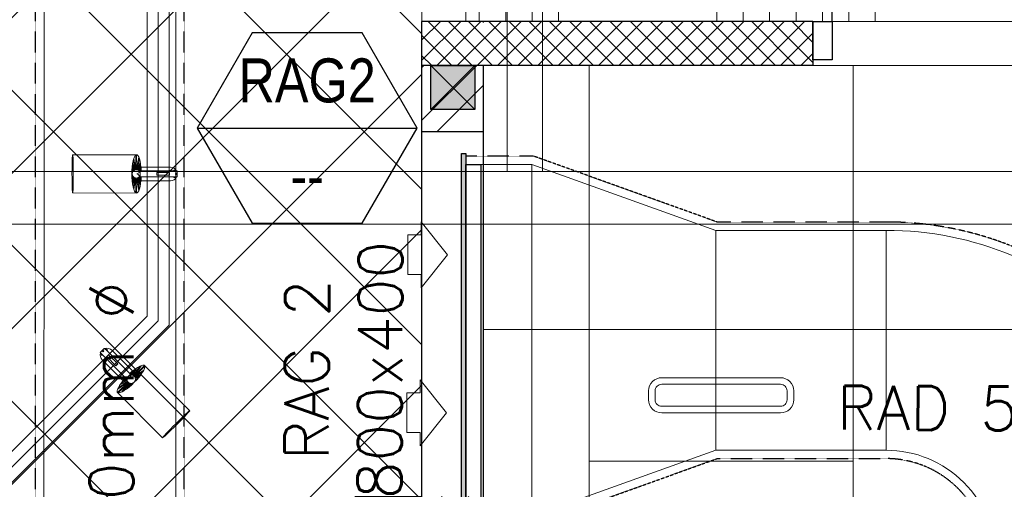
# Model space of a CAD drawing. Header units: millimetres. Extents: x -1435 to 74790, y -2508 to 13830.
# Tile 75 of 95: x 13535 to 15774, y 8556 to 9624. Entities that reach past the tile are written whole.
import ezdxf
from ezdxf.enums import TextEntityAlignment as Align

# ---------------------------------------------------------------- set-up
doc = ezdxf.new("R2010")
doc.units = ezdxf.units.MM
for name, pattern in [('( Hidden )', [0.375, 0.25, -0.125]), ('DASHED', [0.75, 0.5, -0.25]), ('HIDDEN2', [0.1875, 0.125, -0.0625])]:
    doc.linetypes.add(name, pattern=pattern)
for name, color, linetype, lineweight, true_color in [('A-100MM (2)', 7, 'Continuous', 5, 0xff7fff), ('A-CEILING-01', 7, 'Continuous', 5, 0xd56ca8), ('A-CEILING-05', 7, 'Continuous', 5, 0x139b48), ('A-CEILING-06', 7, 'Continuous', 5, 0x7957ea), ('ACMV-RA-DUCT', 1, 'Continuous', 20, 0xff0000), ('ACMV-SA-DUCT', 200, 'Continuous', 20, 0xbf00ff), ('M-MEP-ELLG-LIGHT', 5, 'Continuous', 15, 0x0000ff)]:
    doc.layers.add(name, color=color, linetype=linetype, lineweight=lineweight, true_color=true_color)
for name, color, linetype, true_color in [('A-140MM', 7, 'Continuous', 0x9f7fff), ('A-COLOUMN', 5, 'Continuous', 0x0000ff), ('ACMV-DUCT-THERMAL-EXT-INS', 9, 'DASHED', 0x808080), ('ACMV-DUCT-THERMAL-INT-INS', 9, 'DASHED', 0x808080), ('ACMV-GRD', 30, 'Continuous', 0xff7f00), ('RCP LAYOUT', 9, 'Continuous', 0x808080)]:
    doc.layers.add(name, color=color, linetype=linetype, true_color=true_color)
for name, color, linetype, lineweight in [('A-BULKHEAD', 252, 'Continuous', 5), ('A-DOOR', 1, 'Continuous', 0), ('A-GA DIM', 1, 'Continuous', 5), ('A-LIGHT', 1, 'Continuous', 5), ('A-LINTEL', 252, '( Hidden )', 0), ('A-Wall & Column', 2, 'Continuous', 0), ('EQ', 252, 'Continuous', 25), ('S-BEAM', 12, 'Continuous', 9), ('WALL', 1, 'Continuous', 5)]:
    doc.layers.add(name, color=color, linetype=linetype, lineweight=lineweight)
for name, color, linetype in [('ACMV-RA-DUCT-TEXT', 7, 'Continuous'), ('ACMV-SA-DUCT-TEXT', 7, 'Continuous'), ('DOOR', 1, 'Continuous'), ('Legend', 7, 'Continuous')]:
    doc.layers.add(name, color=color, linetype=linetype)
doc.styles.add('Arial Narrow', font='ARIALN.TTF')
doc.styles.get("Standard").update_dxf_attribs({"font": 'arial.ttf'})

# ---------------------------------------------------------------- blocks, each defined once
blk = doc.blocks.new('Door-Hurgh')
at = {"layer": 'DOOR', "color": 8, "true_color": 0x808080, "elevation": 0}
for points in [[(43489.7, 2604.7), (43539.7, 2604.7), (43539.7, 2704.7), (43489.7, 2704.7)], [(44439.7, 2604.7), (44489.7, 2604.7), (44489.7, 2704.7), (44439.7, 2704.7)], [(44439.7, 1705.1), (44389.7, 1705.1), (44389.7, 2604.7), (44439.7, 2604.7)]]:
    blk.add_lwpolyline(points, close=True, dxfattribs=at)
at = {"layer": 'EQ', "color": 8, "linetype": 'HIDDEN2', "ltscale": 7, "true_color": 0x808080}
blk.add_arc((44441.5, 2605.4, 0), 901.8, 180.0462, 266.7054, dxfattribs=at)
blk = doc.blocks.new('A$C81f607aa')
at = {"layer": 'A-100MM (2)', "true_color": 0x808080, "transparency": 33554687}
h = blk.add_hatch(dxfattribs=at)
h.set_pattern_fill('ANSI37', color=8, scale=260)
h.set_pattern_definition([(45, (0, 0), (-22.98097, 22.98097), []), (135, (0, 0), (-22.98097, -22.98097), [])])
h.paths.add_polyline_path([(138.8, 9620), (-750, 9620), (-750, 9520), (138.8, 9520)])
at = {"layer": 'A-140MM', "lineweight": 0, "true_color": 0x808080}
h = blk.add_hatch(dxfattribs=at)
h.set_pattern_fill('ANSI32', color=8, scale=340)
h.set_pattern_definition([(45, (451552.75, 162145.9), (-90.156115, 90.156115), []), (45, (451612.86, 162145.9), (-90.156115, 90.156115), [])])
h.paths.add_polyline_path([(-610, 5920), (-750, 5920), (-750, 3520), (-610, 3520)])
h.paths.add_polyline_path([(-610, 8540), (-750, 8540), (-750, 6920), (-610, 6920)])
h.paths.add_polyline_path([(-750, 9370), (-610, 9370), (-610, 9520), (-750, 9520)])
at = {"layer": 'A-LINTEL', "color": 8, "lineweight": 0, "ltscale": 8, "true_color": 0x808080}
for points in [[(138.8, 9620), (1013.8, 9620)], [(1013.8, 9520), (138.8, 9520)]]:
    blk.add_lwpolyline(points, dxfattribs=at)
at = {"layer": 'A-Wall & Column', "color": 8, "lineweight": -3, "true_color": 0x808080}
for p, q in [((138.8, 9620), (-750, 9620)), ((-750, 3520), (-750, 9620)), ((-610, 9618), (-610, 9620)), ((138.8, 9620), (138.8, 9520)), ((138.8, 9520), (-750, 9520)), ((-610, 3520), (-610, 9520)), ((-750, 9370), (-610, 9370))]:
    blk.add_line(p, q, dxfattribs=at)
at = {"layer": 'WALL', "color": 8, "lineweight": -3, "true_color": 0x808080}
blk.add_line((138.8, 9620), (138.8, 9520), dxfattribs=at)
at = {"layer": 'A-DOOR', "color": 8, "lineweight": 9, "true_color": 0x808080, "xscale": -0.8750571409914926, "yscale": 0.8750571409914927, "zscale": 0.8750571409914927, "rotation": 180}
blk.add_blockref('Door-Hurgh', (-37917.2, 11899.3, 0), dxfattribs=at)
blk = doc.blocks.new('LIGHT-600X600MM')
at = {"color": 0}
blk.add_line((300, 0), (-300, 0), dxfattribs=at)
blk.add_lwpolyline([(-300, 300), (-300, -300), (300, -300), (300, 300)], close=True, dxfattribs=at)
for points in [[(-165, 160), (-165, 140, 0.414214), (-135, 110), (135, 110, 0.414214), (165, 140), (165, 160, 0.414214), (135, 190), (-135, 190, 0.414214)], [(-150, 160), (-150, 140, 0.414214), (-135, 125), (135, 125, 0.414214), (150, 140), (150, 160, 0.414214), (135, 175), (-135, 175, 0.414214)], [(-165, -160), (-165, -140, -0.414214), (-135, -110), (135, -110, -0.414214), (165, -140), (165, -160, -0.414214), (135, -190), (-135, -190, -0.414214)], [(-150, -160), (-150, -140, -0.414214), (-135, -125), (135, -125, -0.414214), (150, -140), (150, -160, -0.414214), (135, -175), (-135, -175, -0.414214)]]:
    blk.add_lwpolyline(points, format="xyb", close=True, dxfattribs=at)
blk.add_attdef('E', text='', height=100).set_placement((400, 250), align=Align.MIDDLE_CENTER)
blk = doc.blocks.new('A$C98a85b24')
at = {"layer": 'M-MEP-ELLG-LIGHT', "color": 8, "true_color": 0x808080}
blk.add_blockref('LIGHT-600X600MM', (10940, 8620), dxfattribs=at)
blk = doc.blocks.new('track-L-1')
at = {"color": 8, "linetype": 'Continuous', "lineweight": 13, "true_color": 0x808080}
for p, q in [((-3.5, 8.8), (-9.6, 22.8)), ((-1.8, 9.3), (-9, 26)), ((-1.8, 9.3), (-7, 34.5)), ((0, 9.4), (-5.8, 37.6)), ((0, 9.4), (-0.6, 43.4)), ((-0.5, 43.4), (144.7, 43.5)), ((1.8, 9.3), (1.2, 42.9)), ((1.8, 9.3), (5.7, 35.2)), ((3.5, 8.8), (6.9, 31.2)), ((3.5, 8.8), (8.5, 22.7)), ((-93, -5.8), (-93, 5.7)), ((-93, 1), (-89, 1)), ((-83, 6.7), (-92, 6.7)), ((-91.9, -1.2), (-91.9, 1)), ((-90.5, 6.7), (-90.5, 8.3)), ((-90.5, 8.3), (-85, 8.3)), ((-90.5, 6.9), (-85, 6.9)), ((-89, -1.2), (-89, 1)), ((-85, 6.7), (-85, 8.3)), ((-83, 6.9), (-83, 5.7)), ((-10, 6.9), (-83, 6.9)), ((-11, 15.4), (-77.5, 15.4)), ((-75.5, 2.9), (-75.5, -3.1)), ((-75.5, 2.9), (-46.4, 2.9)), ((-46.6, 2.9), (-46.6, -3.1)), ((-46.4, -3.1), (-46.4, 2.9)), ((-11, 6.9), (-11, 15.4)), ((-6.5, 6.9), (-10.8, 11.2)), ((-5.1, 8), (-10.6, 13.5)), ((-5.1, 7.9), (-10.4, 15.8)), ((-3.5, 8.8), (-10.1, 18.5)), ((-9, -6.1), (-9, 5.9)), ((-6.5, 3.9), (-9, 3.9)), ((5.1, 8), (9, 18.9)), ((5.1, 8), (9.4, 15.5)), ((6.5, 7), (9.6, 12.4)), ((6.5, 6.9), (9.7, 10.9)), ((7.7, 5.7), (9.9, 8.3)), ((-93, -1.2), (-89, -1.2)), ((-92, -6.8), (-83, -6.8)), ((-90.5, -8.5), (-90.5, -6.8)), ((-90.5, -7.1), (-85, -7.1)), ((-90.5, -8.5), (-85, -8.5)), ((-85, -8.5), (-85, -6.8)), ((-83, -7.1), (-83, -5.8)), ((-83, -7.1), (-10, -7.1)), ((-77.5, -15.6), (-11, -15.6)), ((-75.5, -3.1), (-46.4, -3.1)), ((-11, -15.6), (-11, -7.1)), ((-6.5, -7), (-10.8, -11.3)), ((-5.1, -8.1), (-10.6, -13.6)), ((-5.1, -8.1), (-10.4, -15.9)), ((-3.5, -8.9), (-10.1, -18.6)), ((-3.5, -8.9), (-9.6, -22.9)), ((-6.5, -4.1), (-9, -4.1)), ((-1.8, -9.4), (-9, -26.1)), ((-1.8, -9.4), (-7, -34.6)), ((0, -9.6), (-5.8, -37.7)), ((0, -9.6), (-0.6, -43.6)), ((1.8, -9.4), (1.2, -43)), ((1.8, -9.4), (5.7, -35.3)), ((3.5, -8.9), (6.9, -31.3)), ((3.5, -8.9), (8.5, -22.8)), ((5.1, -8.1), (9, -19.1)), ((5.1, -8.1), (9.4, -15.6)), ((6.5, -7.1), (9.6, -12.5)), ((6.5, -7.1), (9.7, -11)), ((7.7, -5.8), (9.9, -8.4)), ((-0.5, -43.6), (144.7, -43.5))]:
    blk.add_line(p, q, dxfattribs=at)
for centre, radius, start, end in [((-92, 5.7), 1, 90.0041, 180.0041), ((-77.5, -0.1), 15.5, 90.0041, 154.188), ((-10, 5.9), 1, 0.0041, 90.0041), ((0, -0.1), 9.5, 205.0436, 154.9646), ((2, 9.9), 10.4, 214.9292, 253.0242), ((-92, -5.8), 1, 180.0041, 270.0041), ((-77.5, -0.1), 15.5, 205.8202, 270.0041), ((-10, -6.1), 1, 270.0041, 0.0041), ((2, -10), 10.4, 106.984, 145.0789)]:
    blk.add_arc(centre, radius, start, end, dxfattribs=at)
for centre, ratio, start_param, end_param in [((-0.5, -0.1), 0.243873, -1.409174, 4.550767), ((144.7, 0), 0.034014, -1.570796, 4.712389)]:
    blk.add_ellipse(centre, major_axis=(0, -43.5), ratio=ratio, start_param=start_param, end_param=end_param, dxfattribs=at)
blk = doc.blocks.new('A$Ce144d348')
at = {"layer": 'M-MEP-ELLG-LIGHT', "color": 252}
blk.add_lwpolyline([(3223, -5724), (3273, -5724), (3273, -9235), (8919.9, -9235), (13625, -4529.9), (13625, -356.4), (13675, -356.4), (13675, -4550.7), (8940.7, -9285), (3223, -9285)], close=True, dxfattribs=at)
blk.add_lwpolyline([(3248, -5724), (3248, -9260), (8930.3, -9260), (13650, -4540.3), (13650, -356.4)], dxfattribs=at)
at = {"layer": 'M-MEP-ELLG-LIGHT', "color": 1, "true_color": 0xff0000, "xscale": -1}
blk.add_blockref('track-L-1', (13600.5, -4206.4), dxfattribs=at)
at = {"layer": 'M-MEP-ELLG-LIGHT', "color": 1, "true_color": 0xff0000, "xscale": -1, "rotation": 134.9999999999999}
blk.add_blockref('track-L-1', (13588.8, -4673.4), dxfattribs=at)
blk = doc.blocks.new('A$C4c94997f')
at = {"true_color": 0x808080}
h = blk.add_hatch(color=8, dxfattribs=at)
h.dxf.hatch_style = 1
h.paths.add_polyline_path([(-2880, 0), (-2780, 0), (-2780, -100), (-2880, -100)])
h.paths.add_polyline_path([(-100, 0), (0, 0), (0, -100), (-100, -100)])
h.paths.add_polyline_path([(-2880, -1812), (-2780, -1812), (-2780, -1912), (-2880, -1912)])
h.paths.add_polyline_path([(-2880, -3630), (-2780, -3630), (-2780, -3730), (-2880, -3730)])
h.paths.add_polyline_path([(-2880, -5440), (-2780, -5440), (-2780, -5540), (-2880, -5540)])
h.paths.add_polyline_path([(-2148, -7250), (-2048, -7250), (-2048, -7350), (-2148, -7350)])
h.paths.add_polyline_path([(-100, -7250), (0, -7250), (0, -7350), (-100, -7350)])
h.paths.add_polyline_path([(-100, -5440), (0, -5440), (0, -5540), (-100, -5540)])
h.paths.add_polyline_path([(-100, -3630), (0, -3630), (0, -3730), (-100, -3730)])
h.paths.add_polyline_path([(-100, -1812), (0, -1812), (0, -1912), (-100, -1912)])
at = {"layer": 'A-COLOUMN', "color": 8, "true_color": 0x808080}
for p, q in [((-2780, 0), (-2880, -100)), ((-2880, 0), (-2780, -100))]:
    blk.add_line(p, q, dxfattribs=at)
blk.add_lwpolyline([(-2880, 0), (-2780, 0), (-2780, -100), (-2880, -100)], close=True, dxfattribs=at)
blk = doc.blocks.new('A$C256bf26b')
at = {"layer": 'A-CEILING-01', "true_color": 0x808080}
h = blk.add_hatch(dxfattribs=at)
h.set_pattern_fill('ANSI37', color=8, scale=2000)
h.set_pattern_definition([(45, (0, 0), (-176.7767, 176.7767), []), (135, (0, 0), (-176.7767, -176.7767), [])])
edge = h.paths.add_edge_path()
edge.add_line((17350, 13380), (12020, 13380))
edge.add_line((12020, 13380), (12020, 13280))
edge.add_line((12020, 13280), (11820, 13280))
edge.add_line((11820, 13280), (11820, 13380))
edge.add_line((11820, 13380), (6090, 13380))
edge.add_line((6090, 13380), (6090, 13280))
edge.add_line((6090, 13280), (5890, 13280))
edge.add_line((5890, 13280), (5890, 13380))
edge.add_line((5890, 13380), (350, 13380))
edge.add_line((350, 13380), (200, 13380))
edge.add_line((200, 13380), (200, 4520))
edge.add_line((200, 4520), (650, 4520))
edge.add_line((650, 4520), (650, 4220))
edge.add_line((650, 4220), (200, 4220))
edge.add_line((200, 4220), (200, 3270))
edge.add_line((200, 3270), (3945, 3270))
edge.add_line((3945, 3270), (3945, 3920))
edge.add_line((3945, 3920), (6135, 3920))
edge.add_line((6135, 3920), (6135, 3270))
edge.add_line((6135, 3270), (9805, 3270))
edge.add_line((9805, 3270), (9805, 3070))
edge.add_line((9805, 3070), (10125.7, 3070))
edge.add_line((10125.7, 3070), (10125.7, 3423))
edge.add_line((10125.7, 3423), (11242.1, 4539.4))
edge.add_line((11242.1, 4539.4), (10770.1, 5011.3))
edge.add_line((10770.1, 5011.3), (11904.4, 6145.6))
edge.add_line((11904.4, 6145.6), (14298.8, 8540))
edge.add_line((14298.8, 8540), (14450, 8540))
edge.add_line((14450, 8540), (14450, 9620))
edge.add_line((14450, 9620), (14450, 12330))
edge.add_arc((15200, 12330), 750, 90, 180, ccw=False)
edge.add_line((15200, 13080), (17350, 13080))
edge.add_line((17350, 13080), (17350, 13380))
h.paths.add_polyline_path([(5890.1, 11294.2), (6090.1, 11294.2), (6090.1, 11094.2), (5890.1, 11094.2)], flags=16)
h.paths.add_polyline_path([(5890.1, 9330), (6090.1, 9330), (6090.1, 9130), (5890.1, 9130)], flags=16)
h.paths.add_polyline_path([(5890, 8418.4), (6090, 8418.4), (6090, 8218.4), (5890, 8218.4)], flags=16)
h.paths.add_polyline_path([(5890, 6030), (6090, 6030), (6090, 5830), (5890, 5830)], flags=16)
h.paths.add_polyline_path([(11820, 8418.4), (12020, 8418.4), (12020, 8218.4), (11820, 8218.4)], flags=16)
h.paths.add_polyline_path([(11820, 9330), (12020, 9330), (12020, 9130), (11820, 9130)], flags=16)
h.paths.add_polyline_path([(11820.1, 11294.2), (12020.1, 11294.2), (12020.1, 11094.2), (11820.1, 11094.2)], flags=16)
at = {"layer": 'A-CEILING-06', "true_color": 0x808080}
h = blk.add_hatch(dxfattribs=at)
h.set_pattern_fill('AR-PARQ1', color=8, scale=30)
h.set_pattern_definition([(90, (0, 0), (-360, 360), [360, -360]), (90, (60, 0), (-360, 360), [360, -360]), (90, (120, 0), (-360, 360), [360, -360]), (90, (180, 0), (-360, 360), [360, -360]), (90, (240, 0), (-360, 360), [360, -360]), (90, (300, 0), (-360, 360), [360, -360]), (90, (360, 0), (-360, 360), [360, -360]), (0, (0, 360), (360, -360), [360, -360]), (0, (0, 420), (360, -360), [360, -360]), (0, (0, 480), (360, -360), [360, -360]), (0, (0, 540), (360, -360), [360, -360]), (0, (0, 600), (360, -360), [360, -360]), (0, (0, 660), (360, -360), [360, -360]), (0, (0, 720), (360, -360), [360, -360])])
edge = h.paths.add_edge_path()
edge.add_line((17350, 13030), (17350, 9620))
edge.add_line((17350, 9620), (14550, 9620))
edge.add_line((14550, 9620), (14550, 12330))
edge.add_arc((15200, 12330), 650, 90, 180, ccw=False)
edge.add_line((15200, 12980), (17350, 12980))
at = {"layer": 'A-BULKHEAD', "color": 8, "ltscale": 5, "true_color": 0x808080}
blk.add_lwpolyline([(14450, 9620), (14450, 12330, -0.414214), (15200, 13080), (17350, 13080), (17350, 12980), (15200, 12980, 0.414214), (14550, 12330), (14550, 9620), (14450, 9620)], format="xyb", dxfattribs=at)
at = {"layer": 'A-CEILING-01', "color": 8, "true_color": 0x808080}
for points in [[(9805, 3070), (10125.7, 3070), (10125.7, 3423), (11240.4, 4537.7), (10770.1, 5011.3), (11904.4, 6145.6), (14298.8, 8540), (14450, 8540), (14450, 9620), (14450, 12330, -0.414214), (15200, 13080), (17350, 13080), (17350, 13380), (12020, 13380), (12020, 13280), (11820, 13280), (11820, 13380), (6090, 13380)], [(17350, 12980), (17350, 9620), (14550, 9620), (14550, 12330, -0.414214), (15200, 12980), (17350, 12980)]]:
    blk.add_lwpolyline(points, format="xyb", dxfattribs=at)
blk.add_lwpolyline([(15490.9, 3520), (14590, 3520), (14590, 9520), (17230, 9520), (17230, 3520), (16390.9, 3520)], close=True, dxfattribs=at)
at = {"layer": 'A-CEILING-05', "color": 8, "linetype": 'Continuous', "true_color": 0x808080}
for p, q in [((14830, 3520), (14830, 9520)), ((15430, 3520), (15430, 9520)), ((14590, 8920), (17230, 8920))]:
    blk.add_line(p, q, dxfattribs=at)
at = {"color": 8, "true_color": 0x808080}
blk.add_blockref('A$C81f607aa', (15200, 0), dxfattribs=at)
at = {"layer": 'A-GA DIM', "color": 8, "true_color": 0x808080}
blk.add_blockref('A$C4c94997f', (17350, 9520), dxfattribs=at)
at = {"layer": 'A-LIGHT', "color": 8, "true_color": 0x808080}
for name, p in [('A$C98a85b24', (4190, 0)), ('A$Ce144d348', (200, 13480))]:
    blk.add_blockref(name, p, dxfattribs=at)
blk = doc.blocks.new('DIAL-LT-NDE-ZZ-M3-S-201_rvt-2-RCP-Store 03 at Node L5 Level')
at = {"layer": 'S-BEAM', "color": 7}
for p, q in [((-506717.4, 151683.6), (-506717.3, 153498)), ((-506717.4, 151683.6), (-506717.3, 153498)), ((-506637.3, 153498), (-506637.4, 151683.6)), ((-506637.3, 153498), (-506637.4, 151683.6)), ((-509342.6, 151683.6), (-504009.7, 151683.5)), ((-509342.6, 151683.6), (-504009.7, 151683.5)), ((-504009.7, 151563.5), (-509342.6, 151563.6)), ((-504009.7, 151563.5), (-509342.6, 151563.6))]:
    blk.add_line(p, q, dxfattribs=at)
blk = doc.blocks.new('A$Cbdc54e46')
at = {"color": 60, "lineweight": 5}
blk.add_blockref('DIAL-LT-NDE-ZZ-M3-S-201_rvt-2-RCP-Store 03 at Node L5 Level', (503661.3, -156234.7), dxfattribs=at)
blk = doc.blocks.new('A$Cf662d679')
blk.add_blockref('A$Cbdc54e46', (0, 0))
blk = doc.blocks.new('*U118')
at = {"layer": 'ACMV-GRD', "transparency": 33554559}
h = blk.add_hatch(color=256, dxfattribs=at)
h.dxf.hatch_style = 1
h.paths.add_polyline_path([(-25, 0), (-25, -10), (825, -10), (825, 0)])
at = {"layer": 'ACMV-GRD'}
for points in [[(800, 33.7), (800, 0), (0, 0), (0, 33.7)], [(825, 0), (825, -10), (-25, -10), (-25, 0)]]:
    blk.add_lwpolyline(points, close=True, dxfattribs=at)
blk = doc.blocks.new('AIR Terminal Tag')
at = {"layer": 'Legend'}
blk.add_line((-250, 0), (250, 0), dxfattribs=at)
blk.add_lwpolyline([(-125, 216.5), (-250, 0), (-125, -216.5), (125, -216.5), (250, 0), (125, 216.5)], close=True, dxfattribs=at)
at = {"layer": 'Legend', "style": 'Arial Narrow'}
for tag, p in [('AIR_TERMINAL_TYPE_NUMBER', (0, 108.3)), ('CFM', (0, -108.3))]:
    blk.add_attdef(tag, text='', height=100, dxfattribs=at).set_placement(p, align=Align.MIDDLE_CENTER)

msp = doc.modelspace()

# ---------------------------------------------------------------- linework, layer by layer
at = {"layer": 'ACMV-DUCT-THERMAL-EXT-INS'}
for points in [[(15705, 7237.1), (16324, 7237.1), (16324, 8414.1), (16273.8, 8414.1, 0.406995), (15505, 9164.1), (15121, 9164.1), (14703.3, 9314), (14550, 9314)], [(14550, 8476), (14703.3, 8476), (15121, 8626.1), (15505, 8626.1, -0.390296), (15735.3, 8414.1), (15705, 8414.1)]]:
    msp.add_lwpolyline(points, format="xyb", dxfattribs=at)
at = {"layer": 'ACMV-DUCT-THERMAL-INT-INS'}
msp.add_lwpolyline([(12891.7, 8741.9, -0.414214), (13360.7, 8272.9), (13360.7, 8129.9), (13376.7, 8094.7), (13553.4, 8094.7), (13571.1, 8130.2), (13571.7, 9714.3)], format="xyb", dxfattribs=at)
msp.add_lwpolyline([(14850.2, 8214.7), (14402.6, 8094.7), (13926.9, 8094.7), (13909.1, 8130.2), (13909.1, 9714.3)], dxfattribs=at)
at = {"layer": 'ACMV-RA-DUCT'}
for points in [[(14550, 9295), (14550, 8495), (14700, 8495), (14700, 9295)], [(14700, 9295), (14700, 8495), (15117.7, 8645.1), (15117.7, 9145.1)], [(15117.7, 8645.1), (15117.7, 9145.1), (15505, 9145.1), (15505, 8645.1)]]:
    msp.add_lwpolyline(points, close=True, dxfattribs=at)
for points in [[(14507.8, 9089.7), (14447.8, 9164.7), (14447.8, 9134.7), (14417.8, 9134.7), (14417.8, 9044.7), (14447.8, 9044.7), (14447.8, 9014.7), (14507.8, 9089.7)], [(14505.6, 8730.3), (14445.6, 8805.3), (14445.6, 8775.3), (14415.6, 8775.3), (14415.6, 8685.3), (14445.6, 8685.3), (14445.6, 8655.3), (14505.6, 8730.3)]]:
    msp.add_lwpolyline(points, dxfattribs=at)
msp.add_lwpolyline([(16255, 8395.1, 0.414214), (15505, 9145.1), (15505, 8645.1, -0.414214), (15755, 8395.1)], format="xyb", close=True, dxfattribs=at)
at = {"layer": 'ACMV-SA-DUCT'}
msp.add_lwpolyline([(13590.7, 9714.3), (13890.7, 9714.3), (13890.1, 8125.7), (13590.1, 8125.7)], close=True, dxfattribs=at)

# ---------------------------------------------------------------- block references
msp.add_blockref('A$Cf662d679', (17700, 13830))
at = {"layer": 'ACMV-GRD', "rotation": 270}
msp.add_blockref('*U118', (14550, 9295), dxfattribs=at)
at = {"layer": 'Legend'}
msp.add_blockref('AIR Terminal Tag', (14188.9, 9377.8), dxfattribs=at).add_auto_attribs({'CFM': '--', 'AIR_TERMINAL_TYPE_NUMBER': 'RAG2'})
at = {"layer": 'RCP LAYOUT'}
msp.add_blockref('A$C256bf26b', (0, 0), dxfattribs=at)

# ---------------------------------------------------------------- texts
at = {"layer": 'ACMV-RA-DUCT-TEXT', "char_height": 100, "attachment_point": 5}
for s, insert, rotation in [('{\\Fromans|c0;RAG 2\\P800x400}', (14271.4, 8827.9), 89.7376), ('{\\Fromans|c0;RAD 500x400}', (15849.9, 8739.9), 359.7376)]:
    msp.add_mtext_dynamic_manual_height_columns(s, width=1639.938, gutter_width=1, heights=[0], dxfattribs=dict(at, insert=insert, rotation=rotation))
at = {"layer": 'ACMV-SA-DUCT-TEXT', "insert": (13744, 8694.4), "char_height": 100, "attachment_point": 5, "rotation": 89.9984}
msp.add_mtext_dynamic_manual_height_columns('{\\Fromans|c0;300mm %%C}', width=1639.938, gutter_width=1, heights=[0], dxfattribs=at)

doc.saveas('drawing.dxf')
